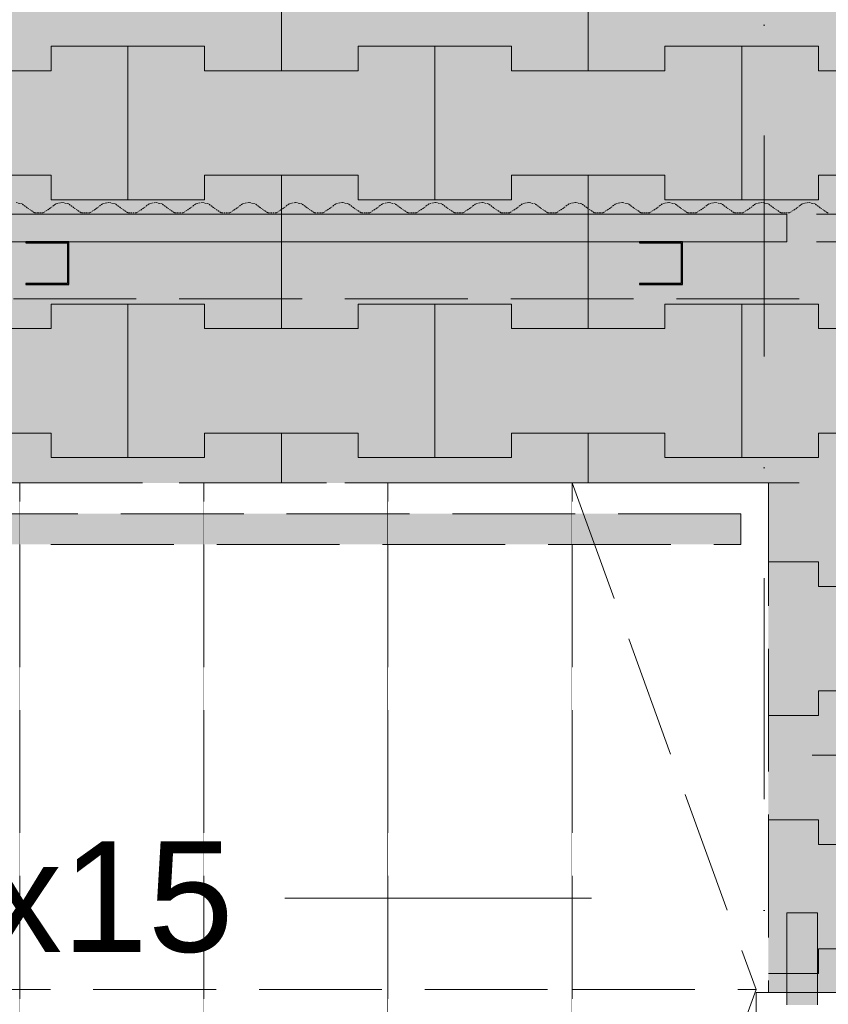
# Model space of a CAD drawing. Header units: centimetres. Extents: x -520 to 22173, y -1503 to 4054.
# Tile 47 of 82: x 9643 to 9775, y 2807 to 2968. Entities that reach past the tile are written whole.
import ezdxf
from ezdxf.enums import TextEntityAlignment as Align

# ---------------------------------------------------------------- set-up
doc = ezdxf.new("R2010")
doc.units = ezdxf.units.CM
doc.header["$LTSCALE"] = 0.1
doc.header["$MEASUREMENT"] = 0
for name, pattern in [('$0$HIDDEN', [952.5, 635, -317.5]), ('11108-COL-C310_XMODEL$0$HIDDEN', [3.75, 2.5, -1.25]), ('Krawędzie ukryte', [270, 200, -70]), ('Kropki i Kreski', [720, 360, -180, 0, -180]), ('PHANTOM2', [3175, 1587.5, -317.5, 317.5, -317.5, 317.5, -317.5]), ('Przerywana długa', [1000, 500, -500]), ('Wipeout_Contour', [1000, 0, -1000])]:
    doc.linetypes.add(name, pattern=pattern)
for name, color, linetype in [('0_Teren', 7, 'Continuous'), ('1_przekroje.K_IR', 7, 'Continuous'), ('2_barierki.K_IR', 7, 'Continuous'), ('2_belki.K_IR', 7, 'Continuous'), ('2_schody.K_IR', 7, 'Continuous'), ('2_słupy.K_IR', 7, 'Continuous'), ('2_ściana dekoracyjna.K_IR', 7, 'Continuous'), ('4_osie.ISTN', 7, 'Continuous'), ('5_opisy.K_IR', 7, 'Continuous'), ('5_wymiary.K_IR', 7, 'Continuous')]:
    doc.layers.add(name, color=color, linetype=linetype)
doc.styles.add('GENERATED_STYLE_1', font='txt')
doc.styles.add('GENERATED_STYLE_2', font='txt')
pattern_1 = [(45, (8385.933, 775.433), (-15.9099, 15.9099), []), (45, (8380.63, 780.737), (-15.9099, 15.9099), [])]

# ---------------------------------------------------------------- blocks, each defined once
blk = doc.blocks.new('*X149', base_point=(8385.93, 775.43))
at = {"layer": '0_Teren', "color": 253, "linetype": 'Continuous', "lineweight": 0, "true_color": 0x9f9f9f}
for p, q in [((9685.93, 2959.43), (9685.93, 2984.43)), ((9685.93, 2984.43), (9685.93, 2959.43)), ((9735.93, 2959.43), (9735.93, 2984.43)), ((9735.93, 2984.43), (9735.93, 2959.43)), ((9648.43, 2959.43), (9648.43, 2963.43)), ((9648.43, 2963.43), (9648.43, 2959.43)), ((9648.43, 2963.43), (9660.93, 2963.43)), ((9648.43, 2963.43), (9673.43, 2963.43)), ((9660.93, 2963.43), (9673.43, 2963.43)), ((9660.93, 2938.43), (9660.93, 2963.43)), ((9660.93, 2963.43), (9660.93, 2938.43)), ((9673.43, 2963.43), (9673.43, 2959.43)), ((9673.43, 2959.43), (9673.43, 2963.43)), ((9698.43, 2959.43), (9698.43, 2963.43)), ((9698.43, 2963.43), (9698.43, 2959.43)), ((9698.43, 2963.43), (9710.93, 2963.43)), ((9698.43, 2963.43), (9723.43, 2963.43)), ((9710.93, 2963.43), (9723.43, 2963.43)), ((9710.93, 2938.43), (9710.93, 2963.43)), ((9710.93, 2963.43), (9710.93, 2938.43)), ((9723.43, 2963.43), (9723.43, 2959.43)), ((9723.43, 2959.43), (9723.43, 2963.43)), ((9748.43, 2959.43), (9748.43, 2963.43)), ((9748.43, 2963.43), (9748.43, 2959.43)), ((9748.43, 2963.43), (9760.93, 2963.43)), ((9748.43, 2963.43), (9773.43, 2963.43)), ((9760.93, 2963.43), (9773.43, 2963.43)), ((9760.93, 2938.43), (9760.93, 2963.43)), ((9760.93, 2963.43), (9760.93, 2938.43)), ((9773.43, 2963.43), (9773.43, 2959.43)), ((9773.43, 2959.43), (9773.43, 2963.43)), ((9623.43, 2959.43), (9648.43, 2959.43)), ((9635.93, 2959.43), (9648.43, 2959.43)), ((9673.43, 2959.43), (9685.93, 2959.43)), ((9673.43, 2959.43), (9698.43, 2959.43)), ((9685.93, 2959.43), (9698.43, 2959.43)), ((9723.43, 2959.43), (9735.93, 2959.43)), ((9723.43, 2959.43), (9748.43, 2959.43)), ((9735.93, 2959.43), (9748.43, 2959.43)), ((9773.43, 2959.43), (9785.93, 2959.43)), ((9773.43, 2959.43), (9798.43, 2959.43)), ((9623.43, 2942.43), (9648.43, 2942.43)), ((9635.93, 2942.43), (9648.43, 2942.43)), ((9648.43, 2942.43), (9648.43, 2938.43)), ((9648.43, 2938.43), (9648.43, 2942.43)), ((9673.43, 2938.43), (9673.43, 2942.43)), ((9673.43, 2942.43), (9673.43, 2938.43)), ((9673.43, 2942.43), (9685.93, 2942.43)), ((9673.43, 2942.43), (9698.43, 2942.43)), ((9685.93, 2942.43), (9698.43, 2942.43)), ((9685.93, 2917.43), (9685.93, 2942.43)), ((9685.93, 2942.43), (9685.93, 2917.43)), ((9698.43, 2942.43), (9698.43, 2938.43)), ((9698.43, 2938.43), (9698.43, 2942.43)), ((9723.43, 2938.43), (9723.43, 2942.43)), ((9723.43, 2942.43), (9723.43, 2938.43)), ((9723.43, 2942.43), (9735.93, 2942.43)), ((9723.43, 2942.43), (9748.43, 2942.43)), ((9735.93, 2942.43), (9748.43, 2942.43)), ((9735.93, 2917.43), (9735.93, 2942.43)), ((9735.93, 2942.43), (9735.93, 2917.43)), ((9748.43, 2942.43), (9748.43, 2938.43)), ((9748.43, 2938.43), (9748.43, 2942.43)), ((9773.43, 2938.43), (9773.43, 2942.43)), ((9773.43, 2942.43), (9773.43, 2938.43)), ((9773.43, 2942.43), (9785.93, 2942.43)), ((9773.43, 2942.43), (9798.43, 2942.43)), ((9648.43, 2938.43), (9660.93, 2938.43)), ((9648.43, 2938.43), (9673.43, 2938.43)), ((9660.93, 2938.43), (9673.43, 2938.43)), ((9698.43, 2938.43), (9710.93, 2938.43)), ((9698.43, 2938.43), (9723.43, 2938.43)), ((9710.93, 2938.43), (9723.43, 2938.43)), ((9748.43, 2938.43), (9760.93, 2938.43)), ((9748.43, 2938.43), (9773.43, 2938.43)), ((9760.93, 2938.43), (9773.43, 2938.43)), ((9648.43, 2917.43), (9648.43, 2921.43)), ((9648.43, 2921.43), (9648.43, 2917.43)), ((9648.43, 2921.43), (9660.93, 2921.43)), ((9648.43, 2921.43), (9673.43, 2921.43)), ((9660.93, 2921.43), (9673.43, 2921.43)), ((9660.93, 2896.43), (9660.93, 2921.43)), ((9660.93, 2921.43), (9660.93, 2896.43)), ((9673.43, 2921.43), (9673.43, 2917.43)), ((9673.43, 2917.43), (9673.43, 2921.43)), ((9698.43, 2917.43), (9698.43, 2921.43)), ((9698.43, 2921.43), (9698.43, 2917.43)), ((9698.43, 2921.43), (9710.93, 2921.43)), ((9698.43, 2921.43), (9723.43, 2921.43)), ((9710.93, 2921.43), (9723.43, 2921.43)), ((9710.93, 2896.43), (9710.93, 2921.43)), ((9710.93, 2921.43), (9710.93, 2896.43)), ((9723.43, 2921.43), (9723.43, 2917.43)), ((9723.43, 2917.43), (9723.43, 2921.43)), ((9748.43, 2917.43), (9748.43, 2921.43)), ((9748.43, 2921.43), (9748.43, 2917.43)), ((9748.43, 2921.43), (9760.93, 2921.43)), ((9748.43, 2921.43), (9773.43, 2921.43)), ((9760.93, 2921.43), (9773.43, 2921.43)), ((9760.93, 2896.43), (9760.93, 2921.43)), ((9760.93, 2921.43), (9760.93, 2896.43)), ((9773.43, 2921.43), (9773.43, 2917.43)), ((9773.43, 2917.43), (9773.43, 2921.43)), ((9623.43, 2917.43), (9648.43, 2917.43)), ((9635.93, 2917.43), (9648.43, 2917.43)), ((9673.43, 2917.43), (9685.93, 2917.43)), ((9673.43, 2917.43), (9698.43, 2917.43)), ((9685.93, 2917.43), (9698.43, 2917.43)), ((9723.43, 2917.43), (9735.93, 2917.43)), ((9723.43, 2917.43), (9748.43, 2917.43)), ((9735.93, 2917.43), (9748.43, 2917.43)), ((9773.43, 2917.43), (9785.93, 2917.43)), ((9773.43, 2917.43), (9798.43, 2917.43)), ((9623.43, 2900.43), (9648.43, 2900.43)), ((9635.93, 2900.43), (9648.43, 2900.43)), ((9648.43, 2900.43), (9648.43, 2896.43)), ((9648.43, 2896.43), (9648.43, 2900.43)), ((9673.43, 2896.43), (9673.43, 2900.43)), ((9673.43, 2900.43), (9673.43, 2896.43)), ((9673.43, 2900.43), (9685.93, 2900.43)), ((9673.43, 2900.43), (9698.43, 2900.43)), ((9685.93, 2900.43), (9698.43, 2900.43)), ((9685.93, 2875.43), (9685.93, 2900.43)), ((9685.93, 2900.43), (9685.93, 2875.43)), ((9698.43, 2900.43), (9698.43, 2896.43)), ((9698.43, 2896.43), (9698.43, 2900.43)), ((9723.43, 2896.43), (9723.43, 2900.43)), ((9723.43, 2900.43), (9723.43, 2896.43)), ((9723.43, 2900.43), (9735.93, 2900.43)), ((9723.43, 2900.43), (9748.43, 2900.43)), ((9735.93, 2900.43), (9748.43, 2900.43)), ((9735.93, 2875.43), (9735.93, 2900.43)), ((9735.93, 2900.43), (9735.93, 2875.43)), ((9748.43, 2900.43), (9748.43, 2896.43)), ((9748.43, 2896.43), (9748.43, 2900.43)), ((9773.43, 2896.43), (9773.43, 2900.43)), ((9773.43, 2900.43), (9773.43, 2896.43)), ((9773.43, 2900.43), (9785.93, 2900.43)), ((9773.43, 2900.43), (9798.43, 2900.43)), ((9648.43, 2896.43), (9660.93, 2896.43)), ((9648.43, 2896.43), (9673.43, 2896.43)), ((9660.93, 2896.43), (9673.43, 2896.43)), ((9698.43, 2896.43), (9710.93, 2896.43)), ((9698.43, 2896.43), (9723.43, 2896.43)), ((9710.93, 2896.43), (9723.43, 2896.43)), ((9748.43, 2896.43), (9760.93, 2896.43)), ((9748.43, 2896.43), (9773.43, 2896.43)), ((9760.93, 2896.43), (9773.43, 2896.43)), ((9648.43, 2875.43), (9648.43, 2879.43)), ((9648.43, 2879.43), (9648.43, 2875.43)), ((9648.43, 2879.43), (9660.93, 2879.43)), ((9648.43, 2879.43), (9673.43, 2879.43)), ((9660.93, 2879.43), (9673.43, 2879.43)), ((9660.93, 2854.43), (9660.93, 2879.43)), ((9660.93, 2879.43), (9660.93, 2854.43)), ((9673.43, 2879.43), (9673.43, 2875.43)), ((9673.43, 2875.43), (9673.43, 2879.43)), ((9698.43, 2875.43), (9698.43, 2879.43)), ((9698.43, 2879.43), (9698.43, 2875.43)), ((9698.43, 2879.43), (9710.93, 2879.43)), ((9698.43, 2879.43), (9723.43, 2879.43)), ((9710.93, 2879.43), (9723.43, 2879.43)), ((9710.93, 2854.43), (9710.93, 2879.43)), ((9710.93, 2879.43), (9710.93, 2854.43)), ((9723.43, 2879.43), (9723.43, 2875.43)), ((9723.43, 2875.43), (9723.43, 2879.43)), ((9748.43, 2875.43), (9748.43, 2879.43)), ((9748.43, 2879.43), (9748.43, 2875.43)), ((9748.43, 2879.43), (9760.93, 2879.43)), ((9748.43, 2879.43), (9773.43, 2879.43)), ((9760.93, 2879.43), (9773.43, 2879.43)), ((9760.93, 2854.43), (9760.93, 2879.43)), ((9760.93, 2879.43), (9760.93, 2854.43)), ((9773.43, 2879.43), (9773.43, 2875.43)), ((9773.43, 2875.43), (9773.43, 2879.43)), ((9623.43, 2875.43), (9648.43, 2875.43)), ((9635.93, 2875.43), (9648.43, 2875.43)), ((9673.43, 2875.43), (9685.93, 2875.43)), ((9673.43, 2875.43), (9698.43, 2875.43)), ((9685.93, 2875.43), (9698.43, 2875.43)), ((9723.43, 2875.43), (9735.93, 2875.43)), ((9723.43, 2875.43), (9748.43, 2875.43)), ((9735.93, 2875.43), (9748.43, 2875.43)), ((9773.43, 2875.43), (9785.93, 2875.43)), ((9773.43, 2875.43), (9798.43, 2875.43)), ((9623.43, 2858.43), (9648.43, 2858.43)), ((9635.93, 2858.43), (9648.43, 2858.43)), ((9648.43, 2858.43), (9648.43, 2854.43)), ((9648.43, 2854.43), (9648.43, 2858.43)), ((9673.43, 2854.43), (9673.43, 2858.43)), ((9673.43, 2858.43), (9673.43, 2854.43)), ((9673.43, 2858.43), (9685.93, 2858.43)), ((9673.43, 2858.43), (9698.43, 2858.43)), ((9685.93, 2858.43), (9698.43, 2858.43)), ((9685.93, 2833.43), (9685.93, 2858.43)), ((9685.93, 2858.43), (9685.93, 2833.43)), ((9698.43, 2858.43), (9698.43, 2854.43)), ((9698.43, 2854.43), (9698.43, 2858.43)), ((9723.43, 2854.43), (9723.43, 2858.43)), ((9723.43, 2858.43), (9723.43, 2854.43)), ((9723.43, 2858.43), (9735.93, 2858.43)), ((9723.43, 2858.43), (9748.43, 2858.43)), ((9735.93, 2858.43), (9748.43, 2858.43)), ((9735.93, 2833.43), (9735.93, 2858.43)), ((9735.93, 2858.43), (9735.93, 2833.43)), ((9748.43, 2858.43), (9748.43, 2854.43)), ((9748.43, 2854.43), (9748.43, 2858.43)), ((9773.43, 2854.43), (9773.43, 2858.43)), ((9773.43, 2858.43), (9773.43, 2854.43)), ((9773.43, 2858.43), (9785.93, 2858.43)), ((9773.43, 2858.43), (9798.43, 2858.43)), ((9648.43, 2854.43), (9660.93, 2854.43)), ((9648.43, 2854.43), (9673.43, 2854.43)), ((9660.93, 2854.43), (9673.43, 2854.43)), ((9698.43, 2854.43), (9710.93, 2854.43)), ((9698.43, 2854.43), (9723.43, 2854.43)), ((9710.93, 2854.43), (9723.43, 2854.43)), ((9748.43, 2854.43), (9760.93, 2854.43)), ((9748.43, 2854.43), (9773.43, 2854.43)), ((9760.93, 2854.43), (9773.43, 2854.43)), ((9648.43, 2833.43), (9648.43, 2837.43)), ((9648.43, 2837.43), (9648.43, 2833.43)), ((9648.43, 2837.43), (9660.93, 2837.43)), ((9648.43, 2837.43), (9673.43, 2837.43)), ((9660.93, 2837.43), (9673.43, 2837.43)), ((9660.93, 2812.43), (9660.93, 2837.43)), ((9660.93, 2837.43), (9660.93, 2812.43)), ((9673.43, 2837.43), (9673.43, 2833.43)), ((9673.43, 2833.43), (9673.43, 2837.43)), ((9698.43, 2833.43), (9698.43, 2837.43)), ((9698.43, 2837.43), (9698.43, 2833.43)), ((9698.43, 2837.43), (9710.93, 2837.43)), ((9698.43, 2837.43), (9723.43, 2837.43)), ((9710.93, 2837.43), (9723.43, 2837.43)), ((9710.93, 2812.43), (9710.93, 2837.43)), ((9710.93, 2837.43), (9710.93, 2812.43)), ((9723.43, 2837.43), (9723.43, 2833.43)), ((9723.43, 2833.43), (9723.43, 2837.43)), ((9748.43, 2833.43), (9748.43, 2837.43)), ((9748.43, 2837.43), (9748.43, 2833.43)), ((9748.43, 2837.43), (9760.93, 2837.43)), ((9748.43, 2837.43), (9773.43, 2837.43)), ((9760.93, 2837.43), (9773.43, 2837.43)), ((9760.93, 2812.43), (9760.93, 2837.43)), ((9760.93, 2837.43), (9760.93, 2812.43)), ((9773.43, 2837.43), (9773.43, 2833.43)), ((9773.43, 2833.43), (9773.43, 2837.43)), ((9623.43, 2833.43), (9648.43, 2833.43)), ((9635.93, 2833.43), (9648.43, 2833.43)), ((9673.43, 2833.43), (9685.93, 2833.43)), ((9673.43, 2833.43), (9698.43, 2833.43)), ((9685.93, 2833.43), (9698.43, 2833.43)), ((9723.43, 2833.43), (9735.93, 2833.43)), ((9723.43, 2833.43), (9748.43, 2833.43)), ((9735.93, 2833.43), (9748.43, 2833.43)), ((9773.43, 2833.43), (9785.93, 2833.43)), ((9773.43, 2833.43), (9798.43, 2833.43)), ((9623.43, 2816.43), (9648.43, 2816.43)), ((9635.93, 2816.43), (9648.43, 2816.43)), ((9648.43, 2816.43), (9648.43, 2812.43)), ((9648.43, 2812.43), (9648.43, 2816.43)), ((9673.43, 2812.43), (9673.43, 2816.43)), ((9673.43, 2816.43), (9673.43, 2812.43)), ((9673.43, 2816.43), (9685.93, 2816.43)), ((9673.43, 2816.43), (9698.43, 2816.43)), ((9685.93, 2816.43), (9698.43, 2816.43)), ((9685.93, 2791.43), (9685.93, 2816.43)), ((9685.93, 2816.43), (9685.93, 2791.43)), ((9698.43, 2816.43), (9698.43, 2812.43)), ((9698.43, 2812.43), (9698.43, 2816.43)), ((9723.43, 2812.43), (9723.43, 2816.43)), ((9723.43, 2816.43), (9723.43, 2812.43)), ((9723.43, 2816.43), (9735.93, 2816.43)), ((9723.43, 2816.43), (9748.43, 2816.43)), ((9735.93, 2816.43), (9748.43, 2816.43)), ((9735.93, 2791.43), (9735.93, 2816.43)), ((9735.93, 2816.43), (9735.93, 2791.43)), ((9748.43, 2816.43), (9748.43, 2812.43)), ((9748.43, 2812.43), (9748.43, 2816.43)), ((9773.43, 2812.43), (9773.43, 2816.43)), ((9773.43, 2816.43), (9773.43, 2812.43)), ((9773.43, 2816.43), (9785.93, 2816.43)), ((9773.43, 2816.43), (9798.43, 2816.43)), ((9648.43, 2812.43), (9660.93, 2812.43)), ((9648.43, 2812.43), (9673.43, 2812.43)), ((9660.93, 2812.43), (9673.43, 2812.43)), ((9698.43, 2812.43), (9710.93, 2812.43)), ((9698.43, 2812.43), (9723.43, 2812.43)), ((9710.93, 2812.43), (9723.43, 2812.43)), ((9748.43, 2812.43), (9760.93, 2812.43)), ((9748.43, 2812.43), (9773.43, 2812.43)), ((9760.93, 2812.43), (9773.43, 2812.43))]:
    blk.add_line(p, q, dxfattribs=at)
blk = doc.blocks.new('Strop_2_1', base_point=(9196.62, 3122.49))
at = {"layer": '0_Teren', "linetype": 'Continuous', "lineweight": 0, "true_color": 0xffffff}
blk.add_hatch(color=7, dxfattribs=at).paths.add_polyline_path([(9196.62, 3122.49), (9146.07, 3019.53), (9318.8, 2937.59), (9318.8, 2552.49), (9763.8, 2552.49), (9763.8, 2807.49), (9968.8, 2807.49), (9968.8, 2366.78), (10168.8, 2366.77), (10168.8, 2879.75), (9670.9, 3122.49)])
at = {"layer": '0_Teren', "color": 7, "linetype": 'Continuous', "lineweight": 9, "flags": 128}
blk.add_lwpolyline([(9196.62, 3122.49), (9670.9, 3122.49), (10168.8, 2879.75), (10168.8, 2366.77), (9968.8, 2366.78), (9968.8, 2807.49), (9763.8, 2807.49), (9763.8, 2552.49), (9318.8, 2552.49), (9318.8, 2937.59), (9146.07, 3019.53)], close=True, dxfattribs=at)
at = {"layer": '0_Teren', "color": 7, "linetype": 'Continuous', "lineweight": 9}
blk.add_blockref('*X149', (8385.93, 775.43), dxfattribs=at)
blk = doc.blocks.new('Schody_2_1', base_point=(8385.93, 775.43))
at = {"color": 254, "linetype": 'Wipeout_Contour', "lineweight": 0, "ltscale": 40120.855259}
blk.add_wipeout([(9643.29, 2892.29), (9613.29, 2892.29), (9613.29, 2727.29), (9643.29, 2727.29)], dxfattribs=at).dxf.layer = '2_schody.K_IR'
at = {"layer": '2_schody.K_IR', "color": 7, "linetype": 'Krawędzie ukryte', "lineweight": 15}
for p, q in [((9613.29, 2892.29), (9643.29, 2892.29)), ((9643.29, 2892.29), (9643.29, 2727.29))]:
    blk.add_line(p, q, dxfattribs=at)
at = {"color": 254, "linetype": 'Wipeout_Contour', "lineweight": 0, "ltscale": 40236.061372}
blk.add_wipeout([(9673.29, 2727.29), (9673.29, 2892.29), (9643.29, 2892.29), (9643.29, 2727.29)], dxfattribs=at).dxf.layer = '2_schody.K_IR'
at = {"layer": '2_schody.K_IR', "color": 7, "linetype": 'Krawędzie ukryte', "lineweight": 15}
for p, q in [((9643.29, 2727.29), (9643.29, 2892.29)), ((9643.29, 2892.29), (9673.29, 2892.29)), ((9673.29, 2892.29), (9673.29, 2727.29))]:
    blk.add_line(p, q, dxfattribs=at)
at = {"color": 254, "linetype": 'Wipeout_Contour', "lineweight": 0, "ltscale": 40351.295424}
blk.add_wipeout([(9703.29, 2727.29), (9703.29, 2892.29), (9673.29, 2892.29), (9673.29, 2727.29)], dxfattribs=at).dxf.layer = '2_schody.K_IR'
at = {"layer": '2_schody.K_IR', "color": 7, "linetype": 'Krawędzie ukryte', "lineweight": 15}
for p, q in [((9673.29, 2727.29), (9673.29, 2892.29)), ((9673.29, 2892.29), (9703.29, 2892.29)), ((9703.29, 2892.29), (9703.29, 2727.29))]:
    blk.add_line(p, q, dxfattribs=at)
at = {"color": 254, "linetype": 'Wipeout_Contour', "lineweight": 0, "ltscale": 40466.557175}
blk.add_wipeout([(9733.29, 2892.29), (9703.29, 2892.29), (9703.29, 2727.29), (9733.29, 2727.29)], dxfattribs=at).dxf.layer = '2_schody.K_IR'
at = {"layer": '2_schody.K_IR', "color": 7, "linetype": 'Krawędzie ukryte', "lineweight": 15}
for p, q in [((9703.29, 2727.29), (9703.29, 2892.29)), ((9703.29, 2892.29), (9733.29, 2892.29)), ((9733.29, 2892.29), (9733.29, 2727.29))]:
    blk.add_line(p, q, dxfattribs=at)
at = {"color": 254, "linetype": 'Wipeout_Contour', "lineweight": 0, "ltscale": 60904.608345}
blk.add_wipeout([(9765.29, 2892.29), (9763.29, 2892.29), (9733.29, 2892.29), (9733.29, 2727.29), (9763.29, 2727.29), (9765.29, 2727.29)], dxfattribs=at).dxf.layer = '2_schody.K_IR'
at = {"layer": '2_schody.K_IR', "color": 7, "linetype": 'Krawędzie ukryte', "lineweight": 15}
for p, q in [((9733.29, 2727.29), (9733.29, 2892.29)), ((9733.29, 2892.29), (9763.29, 2892.29)), ((9733.29, 2892.29), (9763.29, 2809.79)), ((9763.29, 2892.29), (9765.29, 2892.29)), ((9765.29, 2892.29), (9765.29, 2727.29)), ((9493.29, 2809.79), (9733.29, 2809.79)), ((9733.29, 2809.79), (9763.29, 2809.79)), ((9763.29, 2809.79), (9733.29, 2727.29))]:
    blk.add_line(p, q, dxfattribs=at)
blk = doc.blocks.new('Słup_44_1', base_point=(9747.83, 2924.59))
at = {"color": 254, "linetype": 'Wipeout_Contour', "lineweight": 0, "ltscale": 81424.248068}
blk.add_wipeout([(9744.29, 2931.59), (9744.29, 2931.39), (9751.09, 2931.39), (9751.09, 2924.79), (9744.29, 2924.79), (9744.29, 2924.59), (9751.29, 2924.59), (9751.29, 2931.59)], dxfattribs=at).dxf.layer = '2_słupy.K_IR'
at = {"layer": '2_słupy.K_IR', "linetype": 'Continuous', "lineweight": 0, "true_color": 0x000000}
h = blk.add_hatch(dxfattribs=at)
h.set_pattern_fill('Stal_0001', color=18, style=0, pattern_type=2)
h.set_pattern_definition(pattern_1)
h.paths.add_polyline_path([(9744.29, 2931.59), (9744.29, 2931.39), (9751.09, 2931.39), (9751.09, 2924.79), (9744.29, 2924.79), (9744.29, 2924.59), (9751.29, 2924.59), (9751.29, 2931.59)])
at = {"layer": '2_słupy.K_IR', "color": 7, "linetype": 'Continuous', "lineweight": 30, "flags": 128}
blk.add_lwpolyline([(9744.29, 2931.59), (9744.29, 2931.39), (9751.09, 2931.39), (9751.09, 2924.79), (9744.29, 2924.79), (9744.29, 2924.59), (9751.29, 2924.59), (9751.29, 2931.59)], close=True, dxfattribs=at)
blk = doc.blocks.new('Słup_45_1', base_point=(9647.83, 2924.59))
at = {"color": 254, "linetype": 'Wipeout_Contour', "lineweight": 0, "ltscale": 80658.396978}
blk.add_wipeout([(9644.29, 2931.59), (9644.29, 2931.39), (9651.09, 2931.39), (9651.09, 2924.79), (9644.29, 2924.79), (9644.29, 2924.59), (9651.29, 2924.59), (9651.29, 2931.59)], dxfattribs=at).dxf.layer = '2_słupy.K_IR'
at = {"layer": '2_słupy.K_IR', "linetype": 'Continuous', "lineweight": 0, "true_color": 0x000000}
h = blk.add_hatch(dxfattribs=at)
h.set_pattern_fill('Stal_0001', color=18, style=0, pattern_type=2)
h.set_pattern_definition(pattern_1)
h.paths.add_polyline_path([(9644.29, 2931.59), (9644.29, 2931.39), (9651.09, 2931.39), (9651.09, 2924.79), (9644.29, 2924.79), (9644.29, 2924.59), (9651.29, 2924.59), (9651.29, 2931.59)])
at = {"layer": '2_słupy.K_IR', "color": 7, "linetype": 'Continuous', "lineweight": 30, "flags": 128}
blk.add_lwpolyline([(9644.29, 2931.59), (9644.29, 2931.39), (9651.09, 2931.39), (9651.09, 2924.79), (9644.29, 2924.79), (9644.29, 2924.59), (9651.29, 2924.59), (9651.29, 2931.59)], close=True, dxfattribs=at)
blk = doc.blocks.new('Balustrada_5_1', base_point=(8385.93, 775.43))
at = {"layer": '2_barierki.K_IR', "linetype": 'Continuous', "lineweight": 0, "true_color": 0xffffff}
blk.add_hatch(color=7, dxfattribs=at).paths.add_polyline_path([(9567.39, 2882.29), (9760.79, 2882.29), (9760.79, 2887.29), (9564.5, 2887.29)])
at = {"layer": '2_barierki.K_IR', "color": 7, "linetype": 'Krawędzie ukryte', "lineweight": 13}
for p, q in [((9760.79, 2887.29), (9564.5, 2887.29)), ((9760.79, 2882.29), (9760.79, 2887.29)), ((9567.39, 2882.29), (9760.79, 2882.29))]:
    blk.add_line(p, q, dxfattribs=at)
blk = doc.blocks.new('Standardowy znacznik osi[11]_1', base_point=(9764.57, -647.93))
at = {"layer": '4_osie.ISTN', "color": 252, "linetype": 'Kropki i Kreski', "lineweight": 0}
blk.add_line((9764.57, -547.93), (9764.57, 3172.08), dxfattribs=at)
at = {"layer": '4_osie.ISTN', "color": 252, "lineweight": 0, "style": 'GENERATED_STYLE_1'}
for tag, p in [('AC_MarkerText_1_1', (9764.57, 3314.08)), ('AC_MarkerText_1_0', (9764.57, -685.93))]:
    blk.add_attdef(tag, text='', height=35, rotation=360, dxfattribs=at).set_placement(p, align=Align.MIDDLE_CENTER)
blk = doc.blocks.new('Arkusz blachy profilowanej 22_3')
at = {"layer": '2_ściana dekoracyjna.K_IR', "color": 251, "linetype": '11108-COL-C310_XMODEL$0$HIDDEN', "lineweight": 0, "true_color": 0x5f5f5f}
for p, q in [((-1.69, 250.12), (-1.69, 250.01)), ((-1.69, 250.01), (-0.9, 248.83)), ((-0.9, 248.83), (-0.24, 247.98)), ((-0.24, 247.98), (0, 246.93)), ((-0.24, 245.88), (-0.9, 245.03)), ((0, 246.93), (-0.24, 245.88)), ((-0.9, 245.03), (-1.69, 243.84)), ((-1.69, 243.84), (-1.69, 242.41)), ((-1.69, 242.41), (-0.9, 241.23)), ((-0.9, 241.23), (-0.24, 240.38)), ((-0.24, 240.38), (0, 239.33)), ((0, 239.33), (-0.24, 238.28)), ((-0.9, 237.43), (-1.69, 236.24)), ((-0.24, 238.28), (-0.9, 237.43)), ((-1.69, 236.24), (-1.69, 234.81)), ((-1.69, 234.81), (-0.9, 233.63)), ((-0.9, 233.63), (-0.24, 232.78)), ((-0.24, 232.78), (0, 231.73)), ((0, 231.73), (-0.24, 230.68)), ((-0.9, 229.83), (-1.69, 228.64)), ((-0.24, 230.68), (-0.9, 229.83)), ((-1.69, 228.64), (-1.69, 227.21)), ((-1.69, 227.21), (-0.9, 226.03)), ((-0.9, 226.03), (-0.24, 225.18)), ((-0.24, 225.18), (0, 224.13)), ((-0.24, 223.08), (-0.9, 222.23)), ((0, 224.13), (-0.24, 223.08)), ((-0.9, 222.23), (-1.69, 221.04)), ((-1.69, 221.04), (-1.69, 219.61)), ((-1.69, 219.61), (-0.9, 218.43)), ((-0.9, 218.43), (-0.24, 217.58)), ((-0.24, 217.58), (0, 216.53)), ((0, 216.53), (-0.24, 215.48)), ((-0.24, 215.48), (-0.9, 214.63)), ((-0.9, 214.63), (-1.69, 213.44)), ((-1.69, 213.44), (-1.69, 212.01)), ((-1.69, 212.01), (-0.9, 210.83)), ((-0.9, 210.83), (-0.24, 209.98)), ((-0.24, 209.98), (0, 208.93)), ((0, 208.93), (-0.24, 207.88)), ((-0.9, 207.03), (-1.69, 205.84)), ((-0.24, 207.88), (-0.9, 207.03)), ((-1.69, 205.84), (-1.69, 204.41)), ((-1.69, 204.41), (-0.9, 203.23)), ((-0.9, 203.23), (-0.24, 202.38)), ((-0.24, 202.38), (0, 201.33)), ((0, 201.33), (-0.24, 200.28)), ((-0.9, 199.43), (-1.69, 198.24)), ((-0.24, 200.28), (-0.9, 199.43)), ((-1.69, 198.24), (-1.69, 196.81)), ((-1.69, 196.81), (-0.9, 195.63)), ((-0.9, 195.63), (-0.24, 194.78)), ((-0.24, 194.78), (0, 193.73)), ((-0.24, 192.68), (-0.9, 191.83)), ((0, 193.73), (-0.24, 192.68)), ((-0.9, 191.83), (-1.69, 190.64)), ((-1.69, 190.64), (-1.69, 189.21)), ((-1.69, 189.21), (-0.9, 188.03)), ((-0.9, 188.03), (-0.24, 187.18)), ((-0.24, 187.18), (0, 186.13)), ((0, 186.13), (-0.24, 185.08)), ((-0.24, 185.08), (-0.9, 184.23)), ((-0.9, 184.23), (-1.69, 183.04)), ((-1.69, 183.04), (-1.69, 181.61)), ((-1.69, 181.61), (-0.9, 180.43)), ((-0.9, 180.43), (-0.24, 179.58)), ((-0.24, 179.58), (0, 178.53)), ((0, 178.53), (-0.24, 177.48)), ((-0.9, 176.63), (-1.69, 175.44)), ((-0.24, 177.48), (-0.9, 176.63)), ((-1.69, 175.44), (-1.69, 174.01)), ((-1.69, 174.01), (-0.9, 172.83)), ((-0.9, 172.83), (-0.24, 171.98)), ((-0.24, 171.98), (0, 170.93)), ((0, 170.93), (-0.24, 169.88)), ((-0.9, 169.03), (-1.69, 167.84)), ((-0.24, 169.88), (-0.9, 169.03)), ((-1.69, 167.84), (-1.69, 166.41)), ((-1.69, 166.41), (-0.9, 165.23)), ((-0.9, 165.23), (-0.24, 164.38)), ((-0.24, 164.38), (0, 163.33)), ((-0.24, 162.28), (-0.9, 161.43)), ((0, 163.33), (-0.24, 162.28)), ((-0.9, 161.43), (-1.69, 160.24)), ((-1.69, 160.24), (-1.69, 158.81)), ((-1.69, 158.81), (-0.9, 157.63)), ((-0.9, 157.63), (-0.24, 156.78)), ((-0.24, 156.78), (0, 155.73)), ((0, 155.73), (-0.24, 154.68)), ((-0.24, 154.68), (-0.9, 153.83)), ((-0.9, 153.83), (-1.69, 152.64)), ((-1.69, 152.64), (-1.69, 151.21)), ((-1.69, 151.21), (-0.9, 150.03)), ((-0.9, 150.03), (-0.24, 149.18)), ((-0.24, 149.18), (0, 148.13)), ((0, 148.13), (-0.24, 147.08)), ((-0.9, 146.23), (-1.69, 145.04)), ((-0.24, 147.08), (-0.9, 146.23)), ((-1.69, 145.04), (-1.69, 143.61)), ((-1.69, 143.61), (-0.9, 142.43)), ((-0.9, 142.43), (-0.24, 141.58)), ((-0.24, 141.58), (0, 140.53)), ((0, 140.53), (-0.24, 139.48)), ((-0.9, 138.63), (-1.69, 137.44)), ((-0.24, 139.48), (-0.9, 138.63)), ((-1.69, 137.44), (-1.69, 136.01)), ((-1.69, 136.01), (-0.9, 134.83)), ((-0.9, 134.83), (-0.24, 133.98)), ((-0.24, 133.98), (0, 132.93)), ((-0.24, 131.88), (-0.9, 131.03)), ((0, 132.93), (-0.24, 131.88)), ((-0.9, 131.03), (-1.69, 129.84)), ((-1.69, 129.84), (-1.69, 128.41)), ((-1.69, 128.41), (-0.9, 127.23)), ((-0.9, 127.23), (-0.24, 126.38)), ((-0.24, 126.38), (0, 125.33)), ((0, 125.33), (-0.24, 124.28)), ((-0.24, 124.28), (-0.9, 123.43)), ((-0.9, 123.43), (-1.69, 122.24)), ((-1.69, 122.24), (-1.69, 120.81)), ((-1.69, 120.81), (-0.9, 119.63)), ((-0.9, 119.63), (-0.24, 118.78)), ((-0.24, 118.78), (0, 117.73))]:
    blk.add_line(p, q, dxfattribs=at)
blk = doc.blocks.new('Belka_17_1', base_point=(9318.29, 2907.29))
at = {"layer": '2_belki.K_IR', "color": 7, "linetype": 'Krawędzie ukryte', "lineweight": 0}
for p, q in [((9318.29, 2922.29), (9938.29, 2922.29)), ((9318.29, 2892.29), (9938.29, 2892.29))]:
    blk.add_line(p, q, dxfattribs=at)
blk = doc.blocks.new('Belka_19_1', base_point=(9982.12, 2931.59))
at = {"layer": '2_belki.K_IR', "color": 7, "linetype": 'Krawędzie ukryte', "lineweight": 0}
for p, q in [((9982.12, 2936.09), (9528.42, 2936.09)), ((9982.12, 2931.59), (9528.42, 2931.59))]:
    blk.add_line(p, q, dxfattribs=at)
blk = doc.blocks.new('Belka_21_1', base_point=(9768.29, 2931.59))
at = {"layer": '2_belki.K_IR', "color": 7, "linetype": 'Continuous', "lineweight": 0}
for p, q in [((9768.29, 2936.09), (9528.42, 2936.09)), ((9528.42, 2936.09), (9528.42, 2931.59)), ((9768.29, 2936.09), (9768.29, 2931.59)), ((9768.29, 2931.59), (9528.42, 2931.59))]:
    blk.add_line(p, q, dxfattribs=at)
blk = doc.blocks.new('Belka_23_1', base_point=(9768.29, 2931.59))
at = {"layer": '2_belki.K_IR', "color": 7, "linetype": 'Continuous', "lineweight": 0}
for p, q in [((9768.29, 2936.09), (9528.42, 2936.09)), ((9528.42, 2936.09), (9528.42, 2931.59)), ((9768.29, 2936.09), (9768.29, 2931.59)), ((9768.29, 2931.59), (9528.42, 2931.59))]:
    blk.add_line(p, q, dxfattribs=at)
blk = doc.blocks.new('Koty wysokościowe_2_1', base_point=(9782.4, 2847.98))
at = {"layer": '5_wymiary.K_IR', "linetype": 'Continuous', "lineweight": 0}
for points in [[(9782.4, 2847.98), (9787.4, 2847.98), (9787.02, 2849.89), (9785.94, 2851.51), (9784.32, 2852.6), (9782.4, 2852.98)], [(9782.4, 2847.98), (9777.4, 2847.98), (9777.79, 2846.06), (9778.87, 2844.44), (9780.49, 2843.36), (9782.4, 2842.98)]]:
    blk.add_hatch(color=1, dxfattribs=at).paths.add_polyline_path(points)
at = {"layer": '5_wymiary.K_IR', "color": 1, "linetype": 'Continuous', "lineweight": 0}
for p, q in [((9782.4, 2837.98), (9782.4, 2857.98)), ((9772.4, 2847.98), (9966.96, 2847.98))]:
    blk.add_line(p, q, dxfattribs=at)
blk.add_circle((9782.4, 2847.98), 5, dxfattribs=at)
at = {"color": 254, "linetype": 'Wipeout_Contour', "lineweight": 0, "ltscale": 41159.339984}
blk.add_wipeout([(9797.69, 2847.86), (9970.68, 2847.86), (9970.68, 2873.29), (9797.69, 2873.29)], dxfattribs=at).dxf.layer = '5_wymiary.K_IR'
at = {"layer": '5_wymiary.K_IR', "color": 1, "lineweight": 0, "insert": (9801.4, 2851.58), "char_height": 18, "attachment_point": 7, "style": 'GENERATED_STYLE_2'}
blk.add_mtext('\\A1;{\\pql;\\fArial|b0|i1|c238|p38;±0,00=+235,95}', dxfattribs=at)
blk = doc.blocks.new('Schody_3_1', base_point=(8385.93, 775.43))
at = {"color": 254, "linetype": 'Wipeout_Contour', "lineweight": 0, "ltscale": 40957.906613}
blk.add_wipeout([(9938.29, 2809.29), (9763.29, 2809.29), (9763.29, 2779.29), (9938.29, 2779.29)], dxfattribs=at).dxf.layer = '2_schody.K_IR'
at = {"layer": '2_schody.K_IR', "color": 7, "linetype": 'Continuous', "lineweight": 15}
for p, q in [((9938.29, 2809.29), (9763.29, 2809.29)), ((9763.29, 2809.29), (9763.29, 2779.29)), ((9938.29, 2779.29), (9938.29, 2809.29)), ((9763.29, 2779.29), (9938.29, 2779.29))]:
    blk.add_line(p, q, dxfattribs=at)
for start, end in [(0, 180), (180, 0)]:
    blk.add_arc((9850.79, 2809.29), 3.75, start, end, dxfattribs=at)
at = {"color": 254, "linetype": 'Wipeout_Contour', "lineweight": 0, "ltscale": 40925.320134}
blk.add_wipeout([(9938.29, 2779.29), (9763.29, 2779.29), (9763.29, 2749.29), (9938.29, 2749.29)], dxfattribs=at).dxf.layer = '2_schody.K_IR'
at = {"layer": '2_schody.K_IR', "color": 7, "linetype": 'Continuous', "lineweight": 15}
for p, q in [((9850.79, 2809.29), (9850.79, 2779.29)), ((9850.79, 2809.29), (9850.79, 2779.29)), ((9938.29, 2779.29), (9763.29, 2779.29)), ((9763.29, 2779.29), (9763.29, 2749.29)), ((9938.29, 2749.29), (9938.29, 2779.29)), ((9763.29, 2749.29), (9938.29, 2749.29))]:
    blk.add_line(p, q, dxfattribs=at)
at = {"color": 254, "linetype": 'Wipeout_Contour', "lineweight": 0, "ltscale": 61330.270836}
blk.add_wipeout([(9938.29, 2749.29), (9763.29, 2749.29), (9763.29, 2719.29), (9763.29, 2717.29), (9938.29, 2717.29), (9938.29, 2719.29)], dxfattribs=at).dxf.layer = '2_schody.K_IR'
at = {"layer": '2_schody.K_IR', "color": 7, "linetype": 'Continuous', "lineweight": 15}
for p, q in [((9850.79, 2779.29), (9850.79, 2749.29)), ((9850.79, 2779.29), (9850.79, 2749.29)), ((9938.29, 2749.29), (9763.29, 2749.29)), ((9763.29, 2749.29), (9763.29, 2719.29)), ((9763.29, 2749.29), (9850.79, 2719.29)), ((9763.29, 2749.29), (9850.79, 2719.29)), ((9850.79, 2749.29), (9850.79, 2719.29)), ((9850.79, 2749.29), (9850.79, 2719.29)), ((9850.79, 2719.29), (9938.29, 2749.29)), ((9850.79, 2719.29), (9938.29, 2749.29)), ((9938.29, 2719.29), (9938.29, 2749.29)), ((9763.29, 2719.29), (9763.29, 2717.29)), ((9938.29, 2717.29), (9938.29, 2719.29)), ((9763.29, 2717.29), (9938.29, 2717.29))]:
    blk.add_line(p, q, dxfattribs=at)
blk = doc.blocks.new('Balustrada_7_1', base_point=(8385.93, 775.43))
at = {"layer": '2_barierki.K_IR', "linetype": 'Continuous', "lineweight": 0, "true_color": 0xffffff}
blk.add_hatch(color=7, dxfattribs=at).paths.add_polyline_path([(9768.29, 2807.29), (9773.29, 2807.29), (9773.29, 2822.29), (9768.29, 2822.29)])
at = {"layer": '2_barierki.K_IR', "color": 7, "linetype": 'Continuous', "lineweight": 15}
for p, q in [((9773.29, 2822.29), (9768.29, 2822.29)), ((9768.29, 2822.29), (9768.29, 2807.29)), ((9773.29, 2807.29), (9773.29, 2822.29))]:
    blk.add_line(p, q, dxfattribs=at)
blk = doc.blocks.new('Płaszczyzna odcinająca_4_1', base_point=(11551.48, 2824.67))
at = {"layer": '1_przekroje.K_IR', "color": 7, "linetype": 'Przerywana długa', "lineweight": 15}
blk.add_line((11536.48, 2824.67), (8253.8, 2824.67), dxfattribs=at)

msp = doc.modelspace()

# ---------------------------------------------------------------- block references
at = {"layer": '0_Teren', "color": 7, "linetype": 'Continuous', "lineweight": 9}
msp.add_blockref('Strop_2_1', (9196.62, 3122.49), dxfattribs=at)
at = {"layer": '2_ściana dekoracyjna.K_IR', "color": 251, "linetype": '11108-COL-C310_XMODEL$0$HIDDEN', "lineweight": 0, "true_color": 0x5f5f5f, "xscale": -1, "zscale": 100, "rotation": 270}
msp.add_blockref('Arkusz blachy profilowanej 22_3', (9524.9, 2937.99), dxfattribs=at)

# ---------------------------------------------------------------- next in the draw order: block references
at = {"layer": '2_schody.K_IR', "color": 7, "linetype": '$0$HIDDEN', "lineweight": 0}
msp.add_blockref('Schody_2_1', (8385.93, 775.43), dxfattribs=at)
at = {"layer": '2_słupy.K_IR', "color": 7, "lineweight": 0}
for name, p in [('Słup_45_1', (9647.83, 2924.59)), ('Słup_44_1', (9747.83, 2924.59))]:
    msp.add_blockref(name, p, dxfattribs=at)

# ---------------------------------------------------------------- next in the draw order: block references
at = {"layer": '2_barierki.K_IR', "color": 252, "linetype": 'Continuous', "lineweight": 0}
msp.add_blockref('Balustrada_5_1', (8385.93, 775.43), dxfattribs=at)
at = {"layer": '2_belki.K_IR', "color": 7, "lineweight": 0}
for name, p in [('Belka_19_1', (9982.12, 2931.59)), ('Belka_21_1', (9768.29, 2931.59)), ('Belka_23_1', (9768.29, 2931.59)), ('Belka_17_1', (9318.29, 2907.29))]:
    msp.add_blockref(name, p, dxfattribs=at)
at = {"layer": '4_osie.ISTN', "color": 252, "linetype": 'Continuous', "lineweight": 0}
msp.add_blockref('Standardowy znacznik osi[11]_1', (9764.57, -647.93), dxfattribs=at)

# ---------------------------------------------------------------- next in the draw order: texts
at = {"layer": '5_opisy.K_IR', "color": 1, "linetype": 'Continuous', "lineweight": 0, "insert": (9609.65, 2815.67), "char_height": 18, "attachment_point": 7, "style": 'GENERATED_STYLE_1'}
msp.add_mtext('\\A1;{\\pql;\\fArial|b0|i0|c238|p38;10x\\fArial|b0|i0|c238|p38;15}', dxfattribs=at)

# ---------------------------------------------------------------- next in the draw order: block references
at = {"layer": '2_schody.K_IR', "color": 7, "linetype": 'PHANTOM2', "lineweight": 15}
msp.add_blockref('Schody_3_1', (8385.93, 775.43), dxfattribs=at)
at = {"layer": '5_wymiary.K_IR', "color": 1, "lineweight": 0}
msp.add_blockref('Koty wysokościowe_2_1', (9782.4, 2847.98), dxfattribs=at)

# ---------------------------------------------------------------- next in the draw order: block references
at = {"layer": '1_przekroje.K_IR', "color": 7, "lineweight": 15}
msp.add_blockref('Płaszczyzna odcinająca_4_1', (11551.48, 2824.67), dxfattribs=at)
at = {"layer": '2_barierki.K_IR', "color": 252, "linetype": 'Continuous', "lineweight": 0}
msp.add_blockref('Balustrada_7_1', (8385.93, 775.43), dxfattribs=at)

doc.saveas('drawing.dxf')
